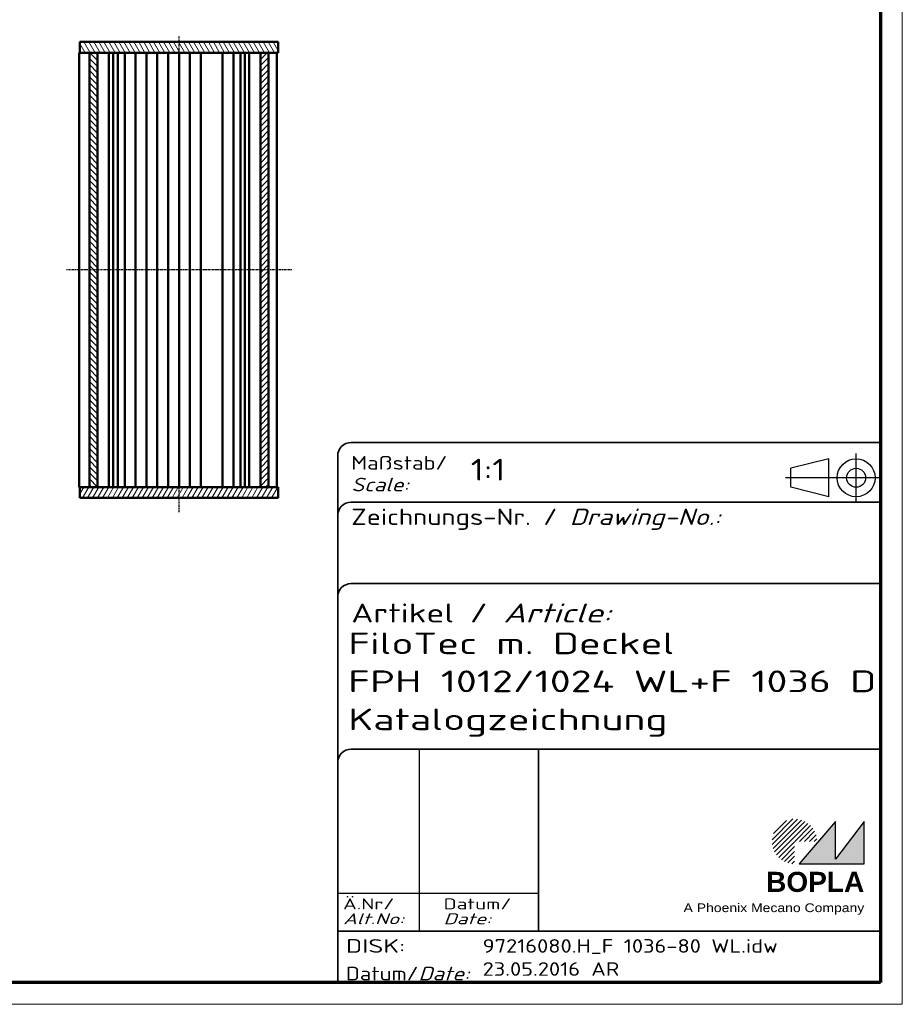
# Model space of a CAD drawing. Header units: millimetres. Extents: x 1 to 419, y 1 to 296.
# Tile 5 of 6: x 256 to 419, y 1 to 182. Entities that reach past the tile are written whole.
import ezdxf
from ezdxf.enums import TextEntityAlignment as Align

# ---------------------------------------------------------------- set-up
doc = ezdxf.new("R2010")
doc.units = ezdxf.units.MM
for name, pattern in [('ACAD_ISO04W100', [30, 24, -3, 0, -3]), ('CHAIN', [0.3543, 0.2362, -0.0295, 0.0591, -0.0295]), ('DASH_DOT', [0.37, 0.24, -0.06, 0.01, -0.06]), ('DASHED', [0.2067, 0.1654, -0.0413])]:
    doc.linetypes.add(name, pattern=pattern)
doc.layers.get('0').update_dxf_attribs({"lineweight": 25})
for name, color, linetype, lineweight in [('Mittellinie (ISO)', 1, 'DASH_DOT', 25), ('Schraffur (ISO)', 1, 'Continuous', 18), ('Sichtbar (ISO)', 7, 'Continuous', 50), ('Sichtbar schmal (ISO)', 1, 'Continuous', 25), ('Titel (ISO)', 5, 'Continuous', 50), ('Verdeckt (ISO)', 5, 'DASHED', 35)]:
    doc.layers.add(name, color=color, linetype=linetype, lineweight=lineweight)
doc.styles.add('Notiztext (DIN)', font='isocpeur.ttf', dxfattribs={"width": 1.1})
doc.styles.get("Standard").update_dxf_attribs({"font": 'isocpeur.ttf', "width": 1.1})
doc.styles.add('Textstil142', font='isocpeur.ttf', dxfattribs={"width": 1.4})
doc.styles.add('Textstil143', font='isocpeur.ttf', dxfattribs={"width": 1.4})
doc.styles.add('Textstil144', font='isocpeur.ttf', dxfattribs={"width": 1.4})
doc.styles.add('Textstil242', font='isocpeur.ttf', dxfattribs={"width": 1.2})
doc.styles.add('Textstil243', font='isocpeur.ttf', dxfattribs={"width": 1.4})
doc.styles.add('Textstil248', font='isocpeui.ttf', dxfattribs={"width": 1.2})
doc.styles.add('Textstil249', font='isocpeui.ttf', dxfattribs={"width": 1.4})
doc.styles.add('Textstil68', font='isocpeur.ttf', dxfattribs={"width": 1.2})

# ---------------------------------------------------------------- blocks, each defined once
blk = doc.blocks.new('Ränder Bopla-A3-Rahmen')
at = {"color": 1, "linetype": 'Continuous', "lineweight": 18}
for p, q in [((419, 296), (419, 1)), ((419, 1), (1, 1))]:
    blk.add_line(p, q, dxfattribs=at)
at = {"color": 3, "linetype": 'Continuous', "lineweight": 70}
for p, q in [((415, 292), (415, 5)), ((415, 5), (20, 5))]:
    blk.add_line(p, q, dxfattribs=at)
blk = doc.blocks.new('Schriftfelder Katalogzeichnung')
at = {"layer": 'Schraffur (ISO)'}
h = blk.add_hatch(dxfattribs=at)
h.set_pattern_fill('ANSI31', color=1, scale=5.08, style=0)
h.set_pattern_definition([(45, (0, 0), (-0.4490128, 0.4490128), [])])
edge = h.paths.add_edge_path()
edge.add_line((395.78, 37.31), (391.63, 37.31))
edge.add_line((391.63, 37.31), (391.63, 33.16))
edge.add_arc((391.63, 37.31), 4.15, 0, 270, ccw=False)
blk.add_hatch(color=7, dxfattribs=at).paths.add_polyline_path([(392.48, 33.16), (404.48, 33.16), (404.48, 40.96), (399.18, 34.06), (399.18, 40.96)])
at = {"color": 5, "linetype": 'Continuous'}
for p, q in [((397.98, 107.81), (390.98, 106.06)), ((397.98, 100.81), (397.98, 107.81)), ((390.98, 102.56), (390.98, 106.06)), ((397.98, 100.81), (390.98, 102.56))]:
    blk.add_line(p, q, dxfattribs=at)
at = {"color": 1, "linetype": 'ACAD_ISO04W100'}
for p, q in [((402.98, 99.81), (402.98, 108.81)), ((407.48, 104.31), (389.98, 104.31))]:
    blk.add_line(p, q, dxfattribs=at)
at = {"color": 1, "linetype": 'Continuous', "lineweight": 25}
for p, q in [((322.48, 54.31), (322.48, 20.81)), ((307.48, 27.81), (344.48, 27.81))]:
    blk.add_line(p, q, dxfattribs=at)
at = {"color": 7, "linetype": 'Continuous'}
for p, q in [((399.18, 40.96), (392.48, 33.16)), ((404.48, 40.96), (399.18, 34.06)), ((399.18, 34.06), (399.18, 40.96)), ((404.48, 33.16), (404.48, 40.96)), ((392.48, 33.16), (404.48, 33.16))]:
    blk.add_line(p, q, dxfattribs=at)
at = {"color": 5, "linetype": 'Continuous'}
for radius in [3.5, 1.75]:
    blk.add_circle((402.98, 104.31), radius, dxfattribs=at)
at = {"layer": 'Titel (ISO)', "lineweight": 18}
for p, q in [((410.48, 7.31), (411.48, 7.31)), ((411.48, 7.31), (411.48, 8.31))]:
    blk.add_line(p, q, dxfattribs=at)
at = {"layer": 'Verdeckt (ISO)', "color": 5, "linetype": 'Continuous', "lineweight": 35}
for p, q in [((407.48, 110.81), (309.98, 110.81)), ((307.48, 108.31), (307.48, 11.31)), ((407.48, 99.81), (309.98, 99.81)), ((407.48, 84.81), (309.98, 84.81)), ((407.48, 54.31), (309.98, 54.31)), ((407.48, 20.81), (307.48, 20.81))]:
    blk.add_line(p, q, dxfattribs=at)
at = {"layer": 'Verdeckt (ISO)', "color": 5, "linetype": 'Continuous'}
blk.add_line((344.48, 54.31), (344.48, 20.81), dxfattribs=at)
at = {"layer": 'Verdeckt (ISO)', "color": 5, "linetype": 'Continuous', "lineweight": 35}
for centre in [(309.98, 108.31), (309.98, 97.31), (309.98, 82.31), (309.98, 51.81)]:
    blk.add_arc(centre, 2.5, 90, 180, dxfattribs=at)
at = {"color": 5, "style": 'Textstil142', "width": 1.4}
blk.add_text('DISK:', height=2.5, dxfattribs=at).set_placement((308.98, 16.81))
at = {"color": 7, "insert": (309.98, 77.64), "char_height": 3.5, "attachment_point": 7}
blk.add_mtext('\\fISOCPEUR|b0|i0;\\W1.30;\\H3.5000;Artikel / \\fISOCPEUR|b0|i1;\\W1.30;\\H3.5000;Article:', dxfattribs=at)
at = {"color": 5, "insert": (308.98, 11.72), "char_height": 2.5, "attachment_point": 7}
blk.add_mtext('\\fISOCPEUR|b0|i0;\\W1.20;\\H2.5000;Datum/\\fISOCPEUR|b0|i1;\\W1.20;\\H2.5000;Date:', dxfattribs=at)
at = {"color": 5, "style": 'Textstil68', "width": 1.2}
for tag, p in [('DATEINAME_001', (334.18, 16.81)), ('ERSTELLUNGSDATUM_001', (334.18, 12.56)), ('50-Namenskürzel_001', (354.18, 12.56))]:
    blk.add_attdef(tag, p, '', height=2.5, dxfattribs=at)
at = {"layer": 'Sichtbar schmal (ISO)', "color": 1}
for s, height, style, width, p in [('Maßstab/', 2.5, 'Textstil68', 1.2, (309.98, 105.81)), ('Scale:', 2.5, 'Textstil248', 1.2, (309.98, 101.81)), ('Ä.Nr/', 2, 'Textstil144', 1.4, (308.48, 24.81)), ('Datum/', 2, 'Textstil144', 1.4, (326.98, 24.81)), ('Alt.No:', 2, 'Textstil249', 1.4, (308.48, 22.06)), ('Date:', 2, 'Textstil249', 1.4, (326.98, 22.06))]:
    blk.add_text(s, height=height, dxfattribs=dict(at, style=style, width=width)).set_placement(p)
at = {"layer": 'Sichtbar schmal (ISO)', "color": 1, "insert": (309.98, 94.71), "char_height": 3, "attachment_point": 7}
blk.add_mtext('\\fISOCPEUR|b0|i0;\\W1.20;\\H3.0000;Zeichnungs-Nr. / \\fISOCPEUR|b0|i1;\\W1.20;\\H3.0000;Drawing-No.:', dxfattribs=at)
at = {"layer": 'Sichtbar schmal (ISO)', "color": 1, "style": 'Textstil144', "width": 1.4}
for tag, p in [('19-Ä-Nr._-10-', (309.48, 53.56)), ('19-Datum_-10-', (324.48, 53.56)), ('18-Ä-Nr._-9-', (309.48, 51.06)), ('18-Datum_-9-', (324.48, 51.06)), ('17-Ä-Nr._-8-', (309.48, 48.56)), ('17-Datum_-8-', (324.48, 48.56)), ('16-Ä-Nr._-7-', (309.48, 46.06)), ('16-Datum_-7-', (324.48, 46.06)), ('15-Ä-Nr._-6-', (309.48, 43.56)), ('15-Datum_-6-', (324.48, 43.56)), ('14-Ä-Nr._-5-', (309.48, 41.06)), ('14-Datum_-5-', (324.48, 41.06)), ('13-Ä-Nr._-4-', (309.48, 38.56)), ('13-Datum_-4-', (324.48, 38.56)), ('12-Ä-Nr._-3-', (309.48, 36.06)), ('12-Datum_-3-', (324.48, 36.06)), ('11-Ä-Nr._-2-', (309.48, 33.56)), ('11-Datum_-2-', (324.48, 33.56)), ('10-Ä-Nr._-1-', (309.48, 31.06)), ('10-Datum_-1-', (324.48, 31.06))]:
    blk.add_attdef(tag, text='', height=2, dxfattribs=at).set_placement(p, align=Align.TOP_LEFT)
at = {"layer": 'Titel (ISO)', "color": 7, "insert": (404.48, 27.96), "char_height": 3.7, "width": 19.8847, "attachment_point": 9, "style": 'Notiztext (DIN)'}
blk.add_mtext('\\fArial|b1|i0;\\H3.7000;BOPLA', dxfattribs=at)
at = {"layer": 'Titel (ISO)', "color": 5, "insert": (404.48, 23.81), "char_height": 1.6, "width": 34.8824, "attachment_point": 9, "style": 'Notiztext (DIN)'}
blk.add_mtext('\\fArial|b0|i0;\\W1.15;\\H1.6000;A Phoenix Mecano Company', dxfattribs=at)
at = {"layer": 'Titel (ISO)', "color": 7}
for tag, p, height, style, width in [('02-Maßstab_001', (332, 103.81), 4, 'Textstil242', 1.2), ('07-Artikel-Modell_001', (309.43, 71.81), 3.98, 'Textstil243', 1.4), ('08-Artikel-Benennung_001', (309.42, 64.81), 4, 'Textstil143', 1.4), ('09-Artikel-Benennung_(2.Zeile)_001', (309.43, 57.81), 3.98, 'Textstil243', 1.4)]:
    blk.add_attdef(tag, p, '', height=height, dxfattribs=dict(at, style=style, width=width))
at = {"layer": 'Titel (ISO)', "color": 7, "style": 'Textstil143', "width": 1.4}
blk.add_attdef('03-Zchn.Nr.', text='', height=4, dxfattribs=at).set_placement((332.48, 92.31), align=Align.TOP_LEFT)

msp = doc.modelspace()

# ---------------------------------------------------------------- hatches: boundary and pattern name
at = {"layer": 'Schraffur (ISO)'}
h = msp.add_hatch(dxfattribs=at)
h.set_pattern_fill('ANSI31', color=256, scale=6.35, angle=75.000175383, style=0)
h.set_pattern_definition([(120.00018, (0, 0), (-0.6874064, -0.3968771), [])])
h.paths.add_polyline_path([(267.5259992, 176.2871434), (269.2759992, 176.2871434), (270.7759992, 176.2871434), (300.7759992, 176.2871434), (302.2759992, 176.2871434), (304.0259992, 176.2871434), (304.0259992, 178.2871434), (267.5259992, 178.2871434)])
h = msp.add_hatch(dxfattribs=at)
h.set_pattern_fill('ANSI31', color=256, scale=6.35, angle=90.000210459, style=0)
h.set_pattern_definition([(135.0002, (0, 0), (-0.561264, -0.561268), [])])
h.paths.add_polyline_path([(269.2759992, 96.2871434), (270.7759992, 96.2871434), (270.7759992, 176.2871434), (269.2759992, 176.2871434)])
h = msp.add_hatch(dxfattribs=at)
h.set_pattern_fill('ANSI31', color=256, scale=6.35, style=0)
h.set_pattern_definition([(45, (0, 0), (-0.561266, 0.561266), [])])
h.paths.add_polyline_path([(302.2759992, 176.2871434), (300.7759992, 176.2871434), (300.7759992, 96.2871434), (302.2759992, 96.2871434)])
h = msp.add_hatch(dxfattribs=at)
h.set_pattern_fill('ANSI31', color=256, scale=6.35, angle=14.999977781, style=0)
h.set_pattern_definition([(59.99998, (0, 0), (-0.6874075, 0.3968753), [])])
h.paths.add_polyline_path([(304.0259992, 96.2871434), (302.2759992, 96.2871434), (300.7759992, 96.2871434), (270.7759992, 96.2871434), (269.2759992, 96.2871434), (267.5259992, 96.2871434), (267.5259992, 94.2871434), (304.0259992, 94.2871434)])

# ---------------------------------------------------------------- linework, layer by layer
at = {"layer": 'Mittellinie (ISO)', "linetype": 'CHAIN'}
for p, q in [((285.7759992, 91.6569291), (285.7759992, 179.4432783)), ((306.5259992, 136.2871434), (265.0259992, 136.2871434))]:
    msp.add_line(p, q, dxfattribs=at)
at = {"layer": 'Sichtbar (ISO)'}
for p, q in [((304.0259992, 178.2871434), (267.5259992, 178.2871434)), ((267.5259992, 178.2871434), (267.5259992, 176.2871434)), ((304.0259992, 176.2871434), (304.0259992, 178.2871434)), ((267.3759992, 176.2871434), (267.3759992, 96.2871434)), ((267.3759992, 176.2871434), (267.5259992, 176.2871434)), ((267.5259992, 176.2871434), (304.0259992, 176.2871434)), ((270.7759992, 176.2871434), (269.2759992, 176.2871434)), ((269.2759992, 176.2871434), (269.2759992, 96.2871434)), ((270.7759992, 96.2871434), (270.7759992, 176.2871434)), ((272.8413944, 96.2871434), (272.8413944, 176.2871434)), ((273.6696824, 176.2871434), (273.6696824, 96.2871434)), ((274.4759992, 96.2871434), (274.4759992, 176.2871434)), ((275.7759992, 96.2871434), (275.7759992, 176.2871434)), ((277.7759992, 176.2871434), (277.7759992, 96.2871434)), ((279.7759992, 96.2871434), (279.7759992, 176.2871434)), ((281.7759992, 176.2871434), (281.7759992, 96.2871434)), ((283.7759992, 96.2871434), (283.7759992, 176.2871434)), ((285.7759992, 176.2871434), (285.7759992, 96.2871434)), ((287.7759992, 96.2871434), (287.7759992, 176.2871434)), ((289.7759992, 176.2871434), (289.7759992, 96.2871434)), ((293.7759992, 96.2871434), (293.7759992, 176.2871434)), ((295.7759992, 176.2871434), (295.7759992, 96.2871434)), ((297.0759992, 176.2871434), (297.0759992, 96.2871434)), ((297.8823159, 176.2871434), (297.8823159, 96.2871434)), ((298.710604, 176.2871434), (298.710604, 96.2871434)), ((302.2759992, 176.2871434), (300.7759992, 176.2871434)), ((300.7759992, 176.2871434), (300.7759992, 96.2871434)), ((302.2759992, 96.2871434), (302.2759992, 176.2871434)), ((303.7759992, 96.2871434), (303.7759992, 176.2871434)), ((267.5259992, 96.2871434), (267.3759992, 96.2871434)), ((304.0259992, 96.2871434), (267.5259992, 96.2871434)), ((267.5259992, 96.2871434), (267.5259992, 94.2871434)), ((269.2759992, 96.2871434), (270.7759992, 96.2871434)), ((300.7759992, 96.2871434), (302.2759992, 96.2871434)), ((304.0259992, 94.2871434), (304.0259992, 96.2871434)), ((267.5259992, 94.2871434), (304.0259992, 94.2871434))]:
    msp.add_line(p, q, dxfattribs=at)

# ---------------------------------------------------------------- block references
msp.add_blockref('Ränder Bopla-A3-Rahmen', (0, 0))
msp.add_blockref('Schriftfelder Katalogzeichnung', (7.5158395, -6.3067288)).add_auto_attribs({'DATEINAME_001': '97216080.H_F 1036-80 WL.idw', 'ERSTELLUNGSDATUM_001': '23.05.2016', '07-Artikel-Modell_001': 'FiloTec m. Deckel', '50-Namenskürzel_001': 'AR', '02-Maßstab_001': '1:1', '08-Artikel-Benennung_001': 'FPH 1012/1024 WL+F 1036 D', '09-Artikel-Benennung_(2.Zeile)_001': 'Katalogzeichnung'})

doc.saveas('drawing.dxf')
